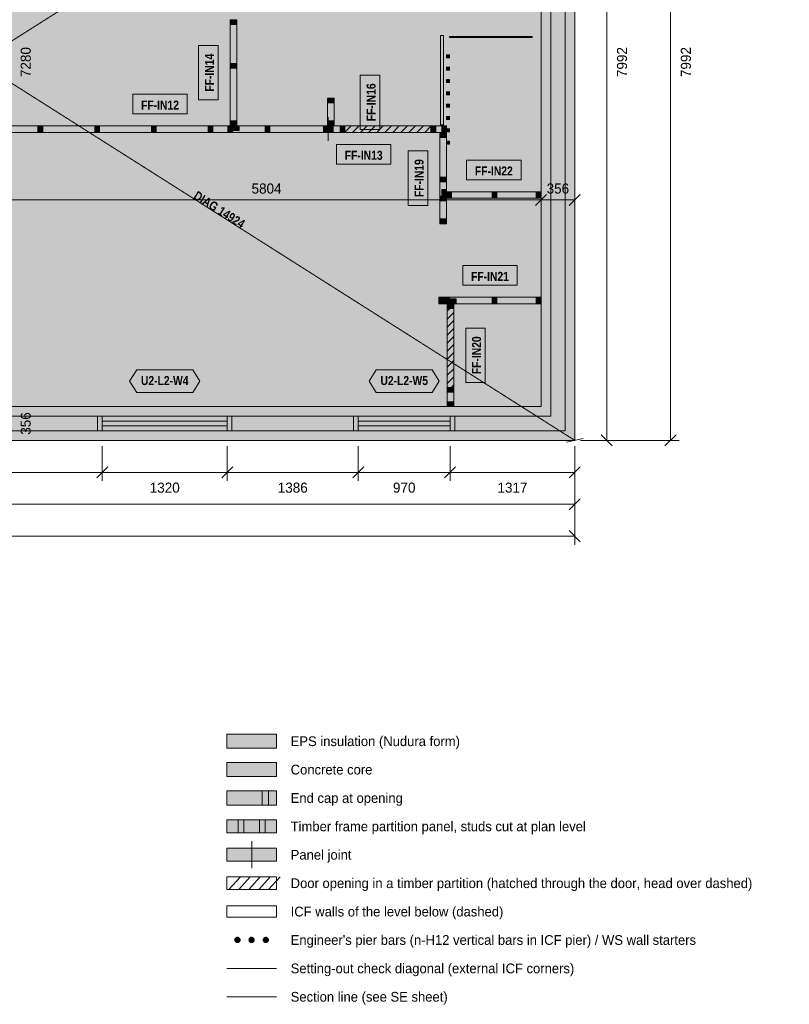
# Model space of a CAD drawing. Header units: millimetres. Extents: x -3973 to 16802, y -6172 to 13352.
# Tile 5 of 6: x 6738 to 14872, y -5958 to 4444. Entities that reach past the tile are written whole.
import ezdxf
from ezdxf.enums import TextEntityAlignment as Align

# ---------------------------------------------------------------- set-up
doc = ezdxf.new("R2010")
doc.units = ezdxf.units.MM
doc.linetypes.add('DASHED', pattern=[1.524, 1.27, -0.254])
for name, color, linetype in [('FILL-C_9E1A1A', 7, 'Continuous'), ('FILL-C_B2B2B5', 7, 'Continuous'), ('FILL-EPS', 7, 'Continuous'), ('FILL-TEAL_DK', 7, 'Continuous'), ('FILL-TIMBER', 7, 'Continuous'), ('FILL-WHITE', 7, 'Continuous'), ('LINE-C_85297A', 7, 'Continuous'), ('LINE-C_85297A-DASH', 7, 'DASHED'), ('LINE-INK', 7, 'Continuous'), ('LINE-INK-DASH', 7, 'DASHED'), ('LINE-RED-DASH', 7, 'DASHED'), ('LINE-STEEL_GREY', 7, 'Continuous'), ('LINE-STEEL_GREY-DASH', 7, 'DASHED'), ('LINE-TEAL_DK', 7, 'Continuous'), ('LINE-TIMBER_DK', 7, 'Continuous'), ('TEXT-C_85297A', 7, 'Continuous'), ('TEXT-INK', 7, 'Continuous'), ('TEXT-TEAL_DK', 7, 'Continuous')]:
    doc.layers.add(name, color=color, linetype=linetype)
doc.styles.add('OpenSansCondensed-Bold', font='OpenSansCondensed-Bold.ttf')

msp = doc.modelspace()

# ---------------------------------------------------------------- hatches: boundary and pattern name
at = {"layer": 'FILL-C_9E1A1A', "true_color": 0x9e1a1a}
h = msp.add_hatch(color=256, dxfattribs=at)
h.dxf.hatch_style = 1
h.paths.add_polyline_path([(9073, -5278), (9072, -5269), (9069, -5261), (9063, -5254), (9056, -5249), (9048, -5245), (9040, -5244), (9031, -5245), (9023, -5249), (9016, -5254), (9010, -5261), (9007, -5269), (9006, -5278), (9007, -5287), (9010, -5295), (9016, -5302), (9023, -5307), (9031, -5311), (9040, -5312), (9048, -5311), (9056, -5307), (9063, -5302), (9069, -5295), (9072, -5287)])
h = msp.add_hatch(color=256, dxfattribs=at)
h.dxf.hatch_style = 1
h.paths.add_polyline_path([(9223, -5278), (9222, -5269), (9219, -5261), (9213, -5254), (9206, -5249), (9198, -5245), (9190, -5244), (9181, -5245), (9173, -5249), (9166, -5254), (9160, -5261), (9157, -5269), (9156, -5278), (9157, -5287), (9160, -5295), (9166, -5302), (9173, -5307), (9181, -5311), (9190, -5312), (9198, -5311), (9206, -5307), (9213, -5302), (9219, -5295), (9222, -5287)])
h = msp.add_hatch(color=256, dxfattribs=at)
h.dxf.hatch_style = 1
h.paths.add_polyline_path([(9373, -5278), (9372, -5269), (9369, -5261), (9363, -5254), (9356, -5249), (9348, -5245), (9340, -5244), (9331, -5245), (9323, -5249), (9316, -5254), (9310, -5261), (9307, -5269), (9306, -5278), (9307, -5287), (9310, -5295), (9316, -5302), (9323, -5307), (9331, -5311), (9340, -5312), (9348, -5311), (9356, -5307), (9363, -5302), (9369, -5295), (9372, -5287)])
at = {"layer": 'FILL-C_B2B2B5', "true_color": 0xb2b2b5}
h = msp.add_hatch(color=256, dxfattribs=at)
h.dxf.hatch_style = 1
h.paths.add_polyline_path([(12502, 7890), (12502, 102), (102, 102), (102, 7890)])
h.paths.add_polyline_path([(12350, 254), (12350, 7738), (6378, 7738), (6378, 254)], flags=0)
h.paths.add_polyline_path([(254, 7738), (254, 254), (6226, 254), (6226, 7738)], flags=0)
h = msp.add_hatch(color=256, dxfattribs=at)
h.dxf.hatch_style = 1
h.paths.add_polyline_path([(8927, -3553), (9452, -3553), (9452, -3403), (8927, -3403)])
at = {"layer": 'FILL-EPS', "true_color": 0xccffff}
h = msp.add_hatch(color=256, dxfattribs=at)
h.dxf.hatch_style = 1
h.paths.add_polyline_path([(0, 7991), (12604, 7991), (12604, 0), (0, 0)])
h.paths.add_polyline_path([(102, 7890), (102, 102), (12502, 102), (12502, 7890)], flags=0)
h = msp.add_hatch(color=256, dxfattribs=at)
h.dxf.hatch_style = 1
h.paths.add_polyline_path([(6378, 254), (6378, 7738), (12350, 7738), (12350, 254)])
h.paths.add_polyline_path([(12248, 7636), (6445, 7636), (6445, 356), (12248, 356)], flags=0)
h = msp.add_hatch(color=256, dxfattribs=at)
h.dxf.hatch_style = 1
h.paths.add_polyline_path([(8927, -3253), (9452, -3253), (9452, -3103), (8927, -3103)])
h = msp.add_hatch(color=256, dxfattribs=at)
h.dxf.hatch_style = 1
h.paths.add_polyline_path([(8927, -3853), (9452, -3853), (9452, -3703), (8927, -3703)])
at = {"layer": 'FILL-TEAL_DK', "true_color": 0x006b5c}
h = msp.add_hatch(color=256, dxfattribs=at)
h.dxf.hatch_style = 1
h.paths.add_polyline_path([(7561, 254), (7611, 254), (7611, 102), (7561, 102)])
h = msp.add_hatch(color=256, dxfattribs=at)
h.dxf.hatch_style = 1
h.paths.add_polyline_path([(8931, 254), (8981, 254), (8981, 102), (8931, 102)])
h = msp.add_hatch(color=256, dxfattribs=at)
h.dxf.hatch_style = 1
h.paths.add_polyline_path([(10267, 254), (10317, 254), (10317, 102), (10267, 102)])
h = msp.add_hatch(color=256, dxfattribs=at)
h.dxf.hatch_style = 1
h.paths.add_polyline_path([(11287, 254), (11337, 254), (11337, 102), (11287, 102)])
h = msp.add_hatch(color=256, dxfattribs=at)
h.dxf.hatch_style = 1
h.paths.add_polyline_path([(9302, -3853), (9369, -3853), (9369, -3703), (9302, -3703)])
at = {"layer": 'FILL-TIMBER', "true_color": 0xeddbb8}
h = msp.add_hatch(color=256, dxfattribs=at)
h.dxf.hatch_style = 1
h.paths.add_polyline_path([(9032, 4443), (9032, 4408), (9032, 4393), (9012, 4393), (8962, 4393), (8962, 4428), (8962, 4443), (8983, 4443)])
h = msp.add_hatch(color=256, dxfattribs=at)
h.dxf.hatch_style = 1
h.paths.add_polyline_path([(9032, 3981), (9032, 3945), (9032, 3931), (9012, 3931), (8962, 3931), (8962, 3966), (8962, 3981), (8983, 3981)])
h = msp.add_hatch(color=256, dxfattribs=at)
h.dxf.hatch_style = 1
h.paths.add_polyline_path([(10060, 3614), (10060, 3579), (10060, 3565), (10040, 3565), (9990, 3565), (9990, 3600), (9990, 3614), (10011, 3614)])
h = msp.add_hatch(color=256, dxfattribs=at)
h.dxf.hatch_style = 1
h.paths.add_polyline_path([(9032, 3375), (9032, 3340), (9032, 3325), (9012, 3325), (8962, 3325), (8962, 3360), (8962, 3375), (8983, 3375)])
h = msp.add_hatch(color=256, dxfattribs=at)
h.dxf.hatch_style = 1
h.paths.add_polyline_path([(10060, 3375), (10060, 3340), (10060, 3325), (10040, 3325), (9990, 3325), (9990, 3360), (9990, 3375), (10011, 3375)])
h = msp.add_hatch(color=256, dxfattribs=at)
h.dxf.hatch_style = 1
h.paths.add_polyline_path([(6981, 3253), (6945, 3253), (6931, 3253), (6931, 3273), (6931, 3323), (6966, 3323), (6981, 3323), (6981, 3303)])
h = msp.add_hatch(color=256, dxfattribs=at)
h.dxf.hatch_style = 1
h.paths.add_polyline_path([(7581, 3253), (7545, 3253), (7531, 3253), (7531, 3273), (7531, 3323), (7566, 3323), (7581, 3323), (7581, 3303)])
h = msp.add_hatch(color=256, dxfattribs=at)
h.dxf.hatch_style = 1
h.paths.add_polyline_path([(8181, 3253), (8145, 3253), (8131, 3253), (8131, 3273), (8131, 3323), (8166, 3323), (8181, 3323), (8181, 3303)])
h = msp.add_hatch(color=256, dxfattribs=at)
h.dxf.hatch_style = 1
h.paths.add_polyline_path([(8781, 3253), (8745, 3253), (8731, 3253), (8731, 3273), (8731, 3323), (8766, 3323), (8781, 3323), (8781, 3303)])
h = msp.add_hatch(color=256, dxfattribs=at)
h.dxf.hatch_style = 1
h.paths.add_polyline_path([(8988, 3253), (8952, 3253), (8938, 3253), (8938, 3273), (8938, 3323), (8973, 3323), (8988, 3323), (8988, 3303)])
h = msp.add_hatch(color=256, dxfattribs=at)
h.dxf.hatch_style = 1
h.paths.add_polyline_path([(9058, 3273), (9008, 3273), (8988, 3273), (8988, 3288), (8988, 3323), (9037, 3323), (9058, 3323), (9058, 3308)])
h = msp.add_hatch(color=256, dxfattribs=at)
h.dxf.hatch_style = 1
h.paths.add_polyline_path([(9381, 3253), (9345, 3253), (9331, 3253), (9331, 3273), (9331, 3323), (9366, 3323), (9381, 3323), (9381, 3303)])
h = msp.add_hatch(color=256, dxfattribs=at)
h.dxf.hatch_style = 1
h.paths.add_polyline_path([(9997, 3253), (9962, 3253), (9948, 3253), (9948, 3273), (9948, 3323), (9983, 3323), (9997, 3323), (9997, 3303)])
h = msp.add_hatch(color=256, dxfattribs=at)
h.dxf.hatch_style = 1
h.paths.add_polyline_path([(10050, 3253), (10014, 3253), (9999, 3253), (9999, 3273), (9999, 3323), (10035, 3323), (10050, 3323), (10050, 3303)])
h = msp.add_hatch(color=256, dxfattribs=at)
h.dxf.hatch_style = 1
h.paths.add_polyline_path([(10176, 3253), (10140, 3253), (10126, 3253), (10126, 3273), (10126, 3323), (10161, 3323), (10176, 3323), (10176, 3303)])
h = msp.add_hatch(color=256, dxfattribs=at)
h.dxf.hatch_style = 1
h.paths.add_polyline_path([(11136, 3253), (11100, 3253), (11085, 3253), (11085, 3273), (11085, 3323), (11121, 3323), (11136, 3323), (11136, 3303)])
h = msp.add_hatch(color=256, dxfattribs=at)
h.dxf.hatch_style = 1
h.paths.add_polyline_path([(11248, 3251), (11248, 3216), (11248, 3201), (11228, 3201), (11178, 3201), (11178, 3236), (11178, 3251), (11198, 3251)])
h = msp.add_hatch(color=256, dxfattribs=at)
h.dxf.hatch_style = 1
h.paths.add_polyline_path([(11248, 3253), (11213, 3253), (11198, 3253), (11198, 3273), (11198, 3323), (11233, 3323), (11248, 3323), (11248, 3303)])
h = msp.add_hatch(color=256, dxfattribs=at)
h.dxf.hatch_style = 1
h.paths.add_polyline_path([(11248, 2781), (11248, 2745), (11248, 2731), (11228, 2731), (11178, 2731), (11178, 2766), (11178, 2781), (11198, 2781)])
h = msp.add_hatch(color=256, dxfattribs=at)
h.dxf.hatch_style = 1
h.paths.add_polyline_path([(11248, 2651), (11248, 2602), (11248, 2581), (11233, 2581), (11198, 2581), (11198, 2631), (11198, 2651), (11213, 2651)])
h = msp.add_hatch(color=256, dxfattribs=at)
h.dxf.hatch_style = 1
h.paths.add_polyline_path([(11300, 2557), (11265, 2557), (11250, 2557), (11250, 2577), (11250, 2627), (11285, 2627), (11300, 2627), (11300, 2606)])
h = msp.add_hatch(color=256, dxfattribs=at)
h.dxf.hatch_style = 1
h.paths.add_polyline_path([(11781, 2557), (11745, 2557), (11731, 2557), (11731, 2577), (11731, 2627), (11766, 2627), (11781, 2627), (11781, 2606)])
h = msp.add_hatch(color=256, dxfattribs=at)
h.dxf.hatch_style = 1
h.paths.add_polyline_path([(12248, 2557), (12213, 2557), (12198, 2557), (12198, 2577), (12198, 2627), (12233, 2627), (12248, 2627), (12248, 2606)])
h = msp.add_hatch(color=256, dxfattribs=at)
h.dxf.hatch_style = 1
h.paths.add_polyline_path([(11248, 2581), (11248, 2546), (11248, 2532), (11228, 2532), (11178, 2532), (11178, 2567), (11178, 2581), (11198, 2581)])
h = msp.add_hatch(color=256, dxfattribs=at)
h.dxf.hatch_style = 1
h.paths.add_polyline_path([(11248, 2339), (11248, 2303), (11248, 2288), (11228, 2288), (11178, 2288), (11178, 2324), (11178, 2339), (11198, 2339)])
h = msp.add_hatch(color=256, dxfattribs=at)
h.dxf.hatch_style = 1
h.paths.add_polyline_path([(11219, 1443), (11184, 1443), (11169, 1443), (11169, 1464), (11169, 1514), (11204, 1514), (11219, 1514), (11219, 1493)])
h = msp.add_hatch(color=256, dxfattribs=at)
h.dxf.hatch_style = 1
h.paths.add_polyline_path([(11280, 1443), (11245, 1443), (11230, 1443), (11230, 1464), (11230, 1514), (11266, 1514), (11280, 1514), (11280, 1493)])
h = msp.add_hatch(color=256, dxfattribs=at)
h.dxf.hatch_style = 1
h.paths.add_polyline_path([(11350, 1443), (11301, 1443), (11280, 1443), (11280, 1458), (11280, 1494), (11330, 1494), (11350, 1494), (11350, 1479)])
h = msp.add_hatch(color=256, dxfattribs=at)
h.dxf.hatch_style = 1
h.paths.add_polyline_path([(11781, 1443), (11745, 1443), (11731, 1443), (11731, 1464), (11731, 1514), (11766, 1514), (11781, 1514), (11781, 1493)])
h = msp.add_hatch(color=256, dxfattribs=at)
h.dxf.hatch_style = 1
h.paths.add_polyline_path([(12248, 1443), (12213, 1443), (12198, 1443), (12198, 1464), (12198, 1514), (12233, 1514), (12248, 1514), (12248, 1493)])
h = msp.add_hatch(color=256, dxfattribs=at)
h.dxf.hatch_style = 1
h.paths.add_polyline_path([(11326, 1441), (11326, 1408), (11326, 1393), (11305, 1393), (11256, 1393), (11256, 1427), (11256, 1441), (11276, 1441)])
h = msp.add_hatch(color=256, dxfattribs=at)
h.dxf.hatch_style = 1
h.paths.add_polyline_path([(11326, 559), (11326, 524), (11326, 510), (11305, 510), (11256, 510), (11256, 545), (11256, 559), (11276, 559)])
h = msp.add_hatch(color=256, dxfattribs=at)
h.dxf.hatch_style = 1
h.paths.add_polyline_path([(11326, 406), (11326, 371), (11326, 356), (11305, 356), (11256, 356), (11256, 391), (11256, 406), (11276, 406)])
h = msp.add_hatch(color=256, dxfattribs=at)
h.dxf.hatch_style = 1
h.paths.add_polyline_path([(9047, -4145), (9107, -4145), (9107, -4010), (9047, -4010)])
h = msp.add_hatch(color=256, dxfattribs=at)
h.dxf.hatch_style = 1
h.paths.add_polyline_path([(9272, -4145), (9332, -4145), (9332, -4010), (9272, -4010)])
at = {"layer": 'FILL-WHITE', "true_color": 0xfaf5e8}
h = msp.add_hatch(color=256, dxfattribs=at)
h.dxf.hatch_style = 1
h.paths.add_polyline_path([(9032, 3325), (9012, 3325), (8962, 3325), (8962, 3360), (8962, 3375), (8962, 3931), (8962, 3966), (8962, 3981), (8962, 4393), (8962, 4428), (8962, 4443), (8983, 4443), (9032, 4443), (9032, 4408), (9032, 4393), (9032, 3981), (9032, 3945), (9032, 3931), (9032, 3375), (9032, 3340)])
at = {"layer": 'FILL-WHITE', "true_color": 0xffffff}
h = msp.add_hatch(color=256, dxfattribs=at)
h.dxf.hatch_style = 1
h.paths.add_polyline_path([(11186, 4278), (11218, 4278), (11218, 3332), (11186, 3332)])
h = msp.add_hatch(color=256, dxfattribs=at)
h.dxf.hatch_style = 1
h.paths.add_polyline_path([(11280, 4266), (12153, 4266), (12153, 4257), (11280, 4257)])
h = msp.add_hatch(color=256, dxfattribs=at)
h.dxf.hatch_style = 1
h.paths.add_polyline_path([(8836, 3596), (8836, 4172), (8629, 4172), (8629, 3596)])
h = msp.add_hatch(color=256, dxfattribs=at)
h.dxf.hatch_style = 1
h.paths.add_polyline_path([(11248, 4072), (11280, 4072), (11280, 4040), (11248, 4040)])
h = msp.add_hatch(color=256, dxfattribs=at)
h.dxf.hatch_style = 1
h.paths.add_polyline_path([(10544, 3284), (10544, 3859), (10337, 3859), (10337, 3284)])
h = msp.add_hatch(color=256, dxfattribs=at)
h.dxf.hatch_style = 1
h.paths.add_polyline_path([(11248, 3942), (11280, 3942), (11280, 3910), (11248, 3910)])
h = msp.add_hatch(color=256, dxfattribs=at)
h.dxf.hatch_style = 1
h.paths.add_polyline_path([(11248, 3812), (11280, 3812), (11280, 3780), (11248, 3780)])
h = msp.add_hatch(color=256, dxfattribs=at)
h.dxf.hatch_style = 1
h.paths.add_polyline_path([(7934, 3449), (8509, 3449), (8509, 3657), (7934, 3657)])
h = msp.add_hatch(color=256, dxfattribs=at)
h.dxf.hatch_style = 1
h.paths.add_polyline_path([(11248, 3682), (11280, 3682), (11280, 3650), (11248, 3650)])
at = {"layer": 'FILL-WHITE', "true_color": 0xfaf5e8}
h = msp.add_hatch(color=256, dxfattribs=at)
h.dxf.hatch_style = 1
h.paths.add_polyline_path([(10060, 3340), (10060, 3325), (10040, 3325), (9990, 3325), (9990, 3360), (9990, 3375), (9990, 3565), (9990, 3600), (9990, 3614), (10011, 3614), (10060, 3614), (10060, 3579), (10060, 3565), (10060, 3375)])
at = {"layer": 'FILL-WHITE', "true_color": 0xffffff}
h = msp.add_hatch(color=256, dxfattribs=at)
h.dxf.hatch_style = 1
h.paths.add_polyline_path([(11248, 3552), (11280, 3552), (11280, 3520), (11248, 3520)])
h = msp.add_hatch(color=256, dxfattribs=at)
h.dxf.hatch_style = 1
h.paths.add_polyline_path([(11248, 3422), (11280, 3422), (11280, 3390), (11248, 3390)])
at = {"layer": 'FILL-WHITE', "true_color": 0xfaf5e8}
h = msp.add_hatch(color=256, dxfattribs=at)
h.dxf.hatch_style = 1
h.paths.add_polyline_path([(6445, 3253), (6445, 3273), (6445, 3323), (6445, 3323), (6480, 3323), (6495, 3323), (6931, 3323), (6966, 3323), (6981, 3323), (7531, 3323), (7566, 3323), (7581, 3323), (8131, 3323), (8166, 3323), (8181, 3323), (8731, 3323), (8766, 3323), (8781, 3323), (8938, 3323), (8973, 3323), (8988, 3323), (9037, 3323), (9058, 3323), (9331, 3323), (9366, 3323), (9381, 3323), (9948, 3323), (9983, 3323), (9997, 3323), (9997, 3323), (9997, 3303), (9997, 3253), (9997, 3253), (9962, 3253), (9948, 3253), (9381, 3253), (9345, 3253), (9331, 3253), (8988, 3253), (8952, 3253), (8938, 3253), (8781, 3253), (8745, 3253), (8731, 3253), (8181, 3253), (8145, 3253), (8131, 3253), (7581, 3253), (7545, 3253), (7531, 3253), (6981, 3253), (6945, 3253), (6931, 3253), (6495, 3253), (6460, 3253), (6445, 3253)])
h = msp.add_hatch(color=256, dxfattribs=at)
h.dxf.hatch_style = 1
h.paths.add_polyline_path([(9999, 3253), (9999, 3273), (9999, 3323), (10035, 3323), (10050, 3323), (10126, 3323), (10161, 3323), (10176, 3323), (10176, 3303), (10176, 3253), (10140, 3253), (10126, 3253), (10050, 3253), (10014, 3253)])
at = {"layer": 'FILL-WHITE', "true_color": 0xffffff}
h = msp.add_hatch(color=256, dxfattribs=at)
h.dxf.hatch_style = 1
h.paths.add_polyline_path([(10176, 3253), (10176, 3323), (11085, 3323), (11085, 3253)])
at = {"layer": 'FILL-WHITE', "true_color": 0xfaf5e8}
h = msp.add_hatch(color=256, dxfattribs=at)
h.dxf.hatch_style = 1
h.paths.add_polyline_path([(11085, 3253), (11085, 3253), (11085, 3253), (11085, 3273), (11085, 3323), (11085, 3323), (11085, 3323), (11121, 3323), (11136, 3323), (11198, 3323), (11233, 3323), (11248, 3323), (11248, 3323), (11248, 3323), (11248, 3303), (11248, 3253), (11248, 3253), (11248, 3253), (11213, 3253), (11198, 3253), (11136, 3253), (11100, 3253)])
h = msp.add_hatch(color=256, dxfattribs=at)
h.dxf.hatch_style = 1
h.paths.add_polyline_path([(11248, 2288), (11228, 2288), (11178, 2288), (11178, 2324), (11178, 2339), (11178, 2532), (11178, 2567), (11178, 2581), (11178, 2731), (11178, 2766), (11178, 2781), (11178, 3201), (11178, 3236), (11178, 3251), (11198, 3251), (11248, 3251), (11248, 3216), (11248, 3201), (11248, 2781), (11248, 2745), (11248, 2731), (11248, 2651), (11248, 2602), (11248, 2581), (11248, 2546), (11248, 2532), (11248, 2339), (11248, 2303)])
at = {"layer": 'FILL-WHITE', "true_color": 0xffffff}
h = msp.add_hatch(color=256, dxfattribs=at)
h.dxf.hatch_style = 1
h.paths.add_polyline_path([(11248, 3292), (11280, 3292), (11280, 3260), (11248, 3260)])
h = msp.add_hatch(color=256, dxfattribs=at)
h.dxf.hatch_style = 1
h.paths.add_polyline_path([(10086, 2919), (10662, 2919), (10662, 3127), (10086, 3127)])
h = msp.add_hatch(color=256, dxfattribs=at)
h.dxf.hatch_style = 1
h.paths.add_polyline_path([(11248, 3162), (11280, 3162), (11280, 3130), (11248, 3130)])
h = msp.add_hatch(color=256, dxfattribs=at)
h.dxf.hatch_style = 1
h.paths.add_polyline_path([(11052, 2482), (11052, 3057), (10844, 3057), (10844, 2482)])
h = msp.add_hatch(color=256, dxfattribs=at)
h.dxf.hatch_style = 1
h.paths.add_polyline_path([(11461, 2753), (12037, 2753), (12037, 2960), (11461, 2960)])
h = msp.add_hatch(color=256, dxfattribs=at)
h.dxf.hatch_style = 1
h.paths.add_polyline_path([(8401, 2558), (9148, 2084), (9292, 2310), (8544, 2784)])
at = {"layer": 'FILL-WHITE', "true_color": 0xfaf5e8}
h = msp.add_hatch(color=256, dxfattribs=at)
h.dxf.hatch_style = 1
h.paths.add_polyline_path([(11250, 2557), (11250, 2557), (11250, 2577), (11250, 2627), (11250, 2627), (11285, 2627), (11300, 2627), (11731, 2627), (11766, 2627), (11781, 2627), (12198, 2627), (12233, 2627), (12248, 2627), (12248, 2627), (12248, 2606), (12248, 2557), (12248, 2557), (12213, 2557), (12198, 2557), (11781, 2557), (11745, 2557), (11731, 2557), (11300, 2557), (11265, 2557)])
at = {"layer": 'FILL-WHITE', "true_color": 0xffffff}
h = msp.add_hatch(color=256, dxfattribs=at)
h.dxf.hatch_style = 1
h.paths.add_polyline_path([(11421, 1640), (11996, 1640), (11996, 1847), (11421, 1847)])
at = {"layer": 'FILL-WHITE', "true_color": 0xfaf5e8}
h = msp.add_hatch(color=256, dxfattribs=at)
h.dxf.hatch_style = 1
h.paths.add_polyline_path([(11280, 1443), (11245, 1443), (11230, 1443), (11219, 1443), (11184, 1443), (11169, 1443), (11169, 1464), (11169, 1514), (11204, 1514), (11219, 1514), (11230, 1514), (11266, 1514), (11280, 1514), (11731, 1514), (11766, 1514), (11781, 1514), (12198, 1514), (12233, 1514), (12248, 1514), (12248, 1493), (12248, 1443), (12213, 1443), (12198, 1443), (11781, 1443), (11745, 1443), (11731, 1443), (11350, 1443), (11301, 1443)])
h = msp.add_hatch(color=256, dxfattribs=at)
h.dxf.hatch_style = 1
h.paths.add_polyline_path([(11276, 1441), (11326, 1441), (11326, 1408), (11326, 1393), (11305, 1393), (11256, 1393), (11256, 1427), (11256, 1441)])
at = {"layer": 'FILL-WHITE', "true_color": 0xffffff}
h = msp.add_hatch(color=256, dxfattribs=at)
h.dxf.hatch_style = 1
h.paths.add_polyline_path([(11256, 559), (11256, 1393), (11326, 1393), (11326, 559)])
h = msp.add_hatch(color=256, dxfattribs=at)
h.dxf.hatch_style = 1
h.paths.add_polyline_path([(11659, 611), (11659, 1186), (11452, 1186), (11452, 611)])
h = msp.add_hatch(color=256, dxfattribs=at)
h.dxf.hatch_style = 1
h.paths.add_polyline_path([(7900, 626), (7975, 746), (8567, 746), (8642, 626), (8567, 506), (7975, 506)])
h = msp.add_hatch(color=256, dxfattribs=at)
h.dxf.hatch_style = 1
h.paths.add_polyline_path([(10431, 626), (10506, 746), (11098, 746), (11173, 626), (11098, 506), (10506, 506)])
at = {"layer": 'FILL-WHITE', "true_color": 0xfaf5e8}
h = msp.add_hatch(color=256, dxfattribs=at)
h.dxf.hatch_style = 1
h.paths.add_polyline_path([(11326, 356), (11326, 356), (11305, 356), (11256, 356), (11256, 356), (11256, 391), (11256, 406), (11256, 510), (11256, 545), (11256, 559), (11256, 559), (11276, 559), (11326, 559), (11326, 559), (11326, 524), (11326, 510), (11326, 406), (11326, 371)])
h = msp.add_hatch(color=256, dxfattribs=at)
h.dxf.hatch_style = 1
h.paths.add_polyline_path([(8927, -4145), (9452, -4145), (9452, -4010), (8927, -4010)])
h = msp.add_hatch(color=256, dxfattribs=at)
h.dxf.hatch_style = 1
h.paths.add_polyline_path([(8927, -4445), (9452, -4445), (9452, -4310), (8927, -4310)])

# ---------------------------------------------------------------- linework, layer by layer
at = {"layer": 'LINE-C_85297A', "lineweight": 5}
msp.add_line((12516, -20), (12692, 20), dxfattribs=at)
at = {"layer": 'LINE-C_85297A-DASH', "lineweight": 5}
for p, q in [((0, 0), (12604, 7991)), ((0, 7991), (12604, 0)), ((8927, -5578), (9452, -5578))]:
    msp.add_line(p, q, dxfattribs=at)
at = {"layer": 'LINE-INK', "lineweight": 5}
for p, q in [((12942, 7991), (12942, 0)), ((13616, 0), (13616, 7991)), ((9999, 3163), (9999, 3413)), ((12248, 2540), (12248, 2630)), ((12604, 2540), (12604, 2630)), ((0, 2540), (12604, 2540)), ((12190, 2481), (12307, 2598)), ((12546, 2481), (12662, 2598)), ((7611, 356), (8931, 356)), ((10317, 356), (11287, 356)), ((7611, 203), (8931, 203)), ((7611, 153), (8931, 153)), ((10317, 203), (11287, 203)), ((10317, 153), (11287, 153)), ((7611, 0), (8931, 0)), ((10317, 0), (11287, 0)), ((12664, 0), (13032, 0)), ((12664, 0), (13707, 0)), ((12883, 58), (13000, -58)), ((13558, -58), (13675, 58)), ((7611, -60), (7611, -428)), ((8931, -60), (8931, -428)), ((10317, -60), (10317, -428)), ((11287, -60), (11287, -428)), ((12604, -60), (12604, -428)), ((12604, -60), (12604, -765)), ((12604, -60), (12604, -1103)), ((7669, -279), (7553, -396)), ((8989, -279), (8873, -396)), ((10375, -279), (10259, -396)), ((11345, -279), (11229, -396)), ((12662, -279), (12546, -396)), ((12604, -338), (0, -338)), ((12662, -617), (12546, -733)), ((12604, -675), (0, -675)), ((0, -1012), (12604, -1012)), ((12546, -954), (12662, -1071)), ((9190, -4520), (9190, -4236))]:
    msp.add_line(p, q, dxfattribs=at)
for points in [[(0, 0), (0, 7991), (12604, 7991), (12604, 0)], [(12248, 356), (12248, 7636), (6445, 7636), (6445, 356)], [(9032, 3325), (9012, 3325), (8962, 3325), (8962, 3360), (8962, 3375), (8962, 3931), (8962, 3966), (8962, 3981), (8962, 4393), (8962, 4428), (8962, 4443), (8983, 4443), (9032, 4443), (9032, 4408), (9032, 4393), (9032, 3981), (9032, 3945), (9032, 3931), (9032, 3375), (9032, 3340)], [(11186, 4278), (11218, 4278), (11218, 3332), (11186, 3332)], [(11280, 4266), (12153, 4266), (12153, 4257), (11280, 4257)], [(8836, 3596), (8836, 4172), (8629, 4172), (8629, 3596)], [(11248, 4072), (11280, 4072), (11280, 4040), (11248, 4040)], [(10544, 3284), (10544, 3859), (10337, 3859), (10337, 3284)], [(11248, 3942), (11280, 3942), (11280, 3910), (11248, 3910)], [(11248, 3812), (11280, 3812), (11280, 3780), (11248, 3780)], [(7934, 3449), (8509, 3449), (8509, 3657), (7934, 3657)], [(11248, 3682), (11280, 3682), (11280, 3650), (11248, 3650)], [(10060, 3340), (10060, 3325), (10040, 3325), (9990, 3325), (9990, 3360), (9990, 3375), (9990, 3565), (9990, 3600), (9990, 3614), (10011, 3614), (10060, 3614), (10060, 3579), (10060, 3565), (10060, 3375)], [(11248, 3552), (11280, 3552), (11280, 3520), (11248, 3520)], [(11248, 3422), (11280, 3422), (11280, 3390), (11248, 3390)], [(9999, 3253), (9999, 3273), (9999, 3323), (10035, 3323), (10050, 3323), (10126, 3323), (10161, 3323), (10176, 3323), (10176, 3303), (10176, 3253), (10140, 3253), (10126, 3253), (10050, 3253), (10014, 3253)], [(11085, 3253), (11085, 3253), (11085, 3253), (11085, 3273), (11085, 3323), (11085, 3323), (11085, 3323), (11121, 3323), (11136, 3323), (11198, 3323), (11233, 3323), (11248, 3323), (11248, 3323), (11248, 3323), (11248, 3303), (11248, 3253), (11248, 3253), (11248, 3253), (11213, 3253), (11198, 3253), (11136, 3253), (11100, 3253)], [(11248, 2288), (11228, 2288), (11178, 2288), (11178, 2324), (11178, 2339), (11178, 2532), (11178, 2567), (11178, 2581), (11178, 2731), (11178, 2766), (11178, 2781), (11178, 3201), (11178, 3236), (11178, 3251), (11198, 3251), (11248, 3251), (11248, 3216), (11248, 3201), (11248, 2781), (11248, 2745), (11248, 2731), (11248, 2651), (11248, 2602), (11248, 2581), (11248, 2546), (11248, 2532), (11248, 2339), (11248, 2303)], [(11248, 3292), (11280, 3292), (11280, 3260), (11248, 3260)], [(10086, 2919), (10662, 2919), (10662, 3127), (10086, 3127)], [(11248, 3162), (11280, 3162), (11280, 3130), (11248, 3130)], [(11052, 2482), (11052, 3057), (10844, 3057), (10844, 2482)], [(11461, 2753), (12037, 2753), (12037, 2960), (11461, 2960)], [(11250, 2557), (11250, 2557), (11250, 2577), (11250, 2627), (11250, 2627), (11285, 2627), (11300, 2627), (11731, 2627), (11766, 2627), (11781, 2627), (12198, 2627), (12233, 2627), (12248, 2627), (12248, 2627), (12248, 2606), (12248, 2557), (12248, 2557), (12213, 2557), (12198, 2557), (11781, 2557), (11745, 2557), (11731, 2557), (11300, 2557), (11265, 2557)], [(11421, 1640), (11996, 1640), (11996, 1847), (11421, 1847)], [(11280, 1443), (11245, 1443), (11230, 1443), (11219, 1443), (11184, 1443), (11169, 1443), (11169, 1464), (11169, 1514), (11204, 1514), (11219, 1514), (11230, 1514), (11266, 1514), (11280, 1514), (11731, 1514), (11766, 1514), (11781, 1514), (12198, 1514), (12233, 1514), (12248, 1514), (12248, 1493), (12248, 1443), (12213, 1443), (12198, 1443), (11781, 1443), (11745, 1443), (11731, 1443), (11350, 1443), (11301, 1443)], [(11276, 1441), (11326, 1441), (11326, 1408), (11326, 1393), (11305, 1393), (11256, 1393), (11256, 1427), (11256, 1441)], [(11659, 611), (11659, 1186), (11452, 1186), (11452, 611)], [(11326, 356), (11326, 356), (11305, 356), (11256, 356), (11256, 356), (11256, 391), (11256, 406), (11256, 510), (11256, 545), (11256, 559), (11256, 559), (11276, 559), (11326, 559), (11326, 559), (11326, 524), (11326, 510), (11326, 406), (11326, 371)], [(8927, -3253), (9452, -3253), (9452, -3103), (8927, -3103)], [(8927, -3853), (9452, -3853), (9452, -3703), (8927, -3703)], [(8927, -4145), (9452, -4145), (9452, -4010), (8927, -4010)], [(8927, -4445), (9452, -4445), (9452, -4310), (8927, -4310)]]:
    msp.add_lwpolyline(points, close=True, dxfattribs=at)
msp.add_lwpolyline([(6495, 3323), (6931, 3323), (6966, 3323), (6981, 3323), (7531, 3323), (7566, 3323), (7581, 3323), (8131, 3323), (8166, 3323), (8181, 3323), (8731, 3323), (8766, 3323), (8781, 3323), (8938, 3323), (8973, 3323), (8988, 3323), (9037, 3323), (9058, 3323), (9331, 3323), (9366, 3323), (9381, 3323), (9948, 3323), (9983, 3323), (9997, 3323), (9997, 3323), (9997, 3303), (9997, 3253), (9997, 3253), (9962, 3253), (9948, 3253), (9381, 3253), (9345, 3253), (9331, 3253), (8988, 3253), (8952, 3253), (8938, 3253), (8781, 3253), (8745, 3253), (8731, 3253), (8181, 3253), (8145, 3253), (8131, 3253), (7581, 3253), (7545, 3253), (7531, 3253), (6981, 3253), (6945, 3253), (6931, 3253), (6495, 3253)], dxfattribs=at)
at = {"layer": 'LINE-INK-DASH', "lineweight": 5}
for points in [[(10176, 3253), (10176, 3323), (11085, 3323), (11085, 3253)], [(11256, 559), (11256, 1393), (11326, 1393), (11326, 559)], [(8927, -4745), (9452, -4745), (9452, -4610), (8927, -4610)]]:
    msp.add_lwpolyline(points, close=True, dxfattribs=at)
at = {"layer": 'LINE-RED-DASH', "lineweight": 5}
msp.add_line((8927, -5878), (9452, -5878), dxfattribs=at)
at = {"layer": 'LINE-STEEL_GREY', "lineweight": 5}
for points in [[(12502, 7890), (12502, 102), (102, 102), (102, 7890)], [(12350, 254), (12350, 7738), (6378, 7738), (6378, 254)], [(8927, -3553), (9452, -3553), (9452, -3403), (8927, -3403)]]:
    msp.add_lwpolyline(points, close=True, dxfattribs=at)
at = {"layer": 'LINE-STEEL_GREY-DASH', "lineweight": 5}
for points in [[(0, 0), (0, 7991), (12604, 7991), (12604, 0), (786, 0), (786, 0)], [(12248, 356), (12248, 7636), (6445, 7636), (6445, 356)], [(8927, -5038), (9452, -5038), (9452, -4918), (8927, -4918)]]:
    msp.add_lwpolyline(points, close=True, dxfattribs=at)
at = {"layer": 'LINE-TEAL_DK', "lineweight": 5}
for points in [[(7900, 626), (7975, 746), (8567, 746), (8642, 626), (8567, 506), (7975, 506)], [(10431, 626), (10506, 746), (11098, 746), (11173, 626), (11098, 506), (10506, 506)], [(7561, 254), (7611, 254), (7611, 102), (7561, 102)], [(8931, 254), (8981, 254), (8981, 102), (8931, 102)], [(10267, 254), (10317, 254), (10317, 102), (10267, 102)], [(11287, 254), (11337, 254), (11337, 102), (11287, 102)], [(9302, -3853), (9369, -3853), (9369, -3703), (9302, -3703)]]:
    msp.add_lwpolyline(points, close=True, dxfattribs=at)
at = {"layer": 'LINE-TIMBER_DK', "lineweight": 5}
for p, q in [((10176, 3257), (10241, 3323)), ((10256, 3253), (10326, 3323)), ((10341, 3253), (10411, 3323)), ((10426, 3253), (10496, 3323)), ((10511, 3253), (10581, 3323)), ((10596, 3253), (10666, 3323)), ((10680, 3253), (10750, 3323)), ((10765, 3253), (10835, 3323)), ((10850, 3253), (10920, 3323)), ((10935, 3253), (11005, 3323)), ((11020, 3253), (11085, 3319)), ((11256, 1366), (11283, 1393)), ((11256, 1281), (11326, 1351)), ((11256, 1196), (11326, 1266)), ((11256, 1111), (11326, 1181)), ((11256, 1026), (11326, 1096)), ((11256, 942), (11326, 1011)), ((11256, 857), (11326, 927)), ((11256, 772), (11326, 842)), ((11256, 687), (11326, 757)), ((11256, 602), (11326, 672)), ((11298, 559), (11326, 587)), ((8950, -4745), (9070, -4610)), ((9055, -4745), (9175, -4610)), ((9160, -4745), (9280, -4610)), ((9265, -4745), (9384, -4610)), ((9369, -4745), (9490, -4610))]:
    msp.add_line(p, q, dxfattribs=at)
for points in [[(9032, 4443), (9032, 4408), (9032, 4393), (9012, 4393), (8962, 4393), (8962, 4428), (8962, 4443), (8983, 4443)], [(9032, 3981), (9032, 3945), (9032, 3931), (9012, 3931), (8962, 3931), (8962, 3966), (8962, 3981), (8983, 3981)], [(10060, 3614), (10060, 3579), (10060, 3565), (10040, 3565), (9990, 3565), (9990, 3600), (9990, 3614), (10011, 3614)], [(9032, 3375), (9032, 3340), (9032, 3325), (9012, 3325), (8962, 3325), (8962, 3360), (8962, 3375), (8983, 3375)], [(10060, 3375), (10060, 3340), (10060, 3325), (10040, 3325), (9990, 3325), (9990, 3360), (9990, 3375), (10011, 3375)], [(6981, 3253), (6945, 3253), (6931, 3253), (6931, 3273), (6931, 3323), (6966, 3323), (6981, 3323), (6981, 3303)], [(7581, 3253), (7545, 3253), (7531, 3253), (7531, 3273), (7531, 3323), (7566, 3323), (7581, 3323), (7581, 3303)], [(8181, 3253), (8145, 3253), (8131, 3253), (8131, 3273), (8131, 3323), (8166, 3323), (8181, 3323), (8181, 3303)], [(8781, 3253), (8745, 3253), (8731, 3253), (8731, 3273), (8731, 3323), (8766, 3323), (8781, 3323), (8781, 3303)], [(8988, 3253), (8952, 3253), (8938, 3253), (8938, 3273), (8938, 3323), (8973, 3323), (8988, 3323), (8988, 3303)], [(9058, 3273), (9008, 3273), (8988, 3273), (8988, 3288), (8988, 3323), (9037, 3323), (9058, 3323), (9058, 3308)], [(9381, 3253), (9345, 3253), (9331, 3253), (9331, 3273), (9331, 3323), (9366, 3323), (9381, 3323), (9381, 3303)], [(9997, 3253), (9962, 3253), (9948, 3253), (9948, 3273), (9948, 3323), (9983, 3323), (9997, 3323), (9997, 3303)], [(10050, 3253), (10014, 3253), (9999, 3253), (9999, 3273), (9999, 3323), (10035, 3323), (10050, 3323), (10050, 3303)], [(10176, 3253), (10140, 3253), (10126, 3253), (10126, 3273), (10126, 3323), (10161, 3323), (10176, 3323), (10176, 3303)], [(11136, 3253), (11100, 3253), (11085, 3253), (11085, 3273), (11085, 3323), (11121, 3323), (11136, 3323), (11136, 3303)], [(11248, 3251), (11248, 3216), (11248, 3201), (11228, 3201), (11178, 3201), (11178, 3236), (11178, 3251), (11198, 3251)], [(11248, 3253), (11213, 3253), (11198, 3253), (11198, 3273), (11198, 3323), (11233, 3323), (11248, 3323), (11248, 3303)], [(11248, 2781), (11248, 2745), (11248, 2731), (11228, 2731), (11178, 2731), (11178, 2766), (11178, 2781), (11198, 2781)], [(11248, 2651), (11248, 2602), (11248, 2581), (11233, 2581), (11198, 2581), (11198, 2631), (11198, 2651), (11213, 2651)], [(11300, 2557), (11265, 2557), (11250, 2557), (11250, 2577), (11250, 2627), (11285, 2627), (11300, 2627), (11300, 2606)], [(11781, 2557), (11745, 2557), (11731, 2557), (11731, 2577), (11731, 2627), (11766, 2627), (11781, 2627), (11781, 2606)], [(12248, 2557), (12213, 2557), (12198, 2557), (12198, 2577), (12198, 2627), (12233, 2627), (12248, 2627), (12248, 2606)], [(11248, 2581), (11248, 2546), (11248, 2532), (11228, 2532), (11178, 2532), (11178, 2567), (11178, 2581), (11198, 2581)], [(11248, 2339), (11248, 2303), (11248, 2288), (11228, 2288), (11178, 2288), (11178, 2324), (11178, 2339), (11198, 2339)], [(11219, 1443), (11184, 1443), (11169, 1443), (11169, 1464), (11169, 1514), (11204, 1514), (11219, 1514), (11219, 1493)], [(11280, 1443), (11245, 1443), (11230, 1443), (11230, 1464), (11230, 1514), (11266, 1514), (11280, 1514), (11280, 1493)], [(11350, 1443), (11301, 1443), (11280, 1443), (11280, 1458), (11280, 1494), (11330, 1494), (11350, 1494), (11350, 1479)], [(11781, 1443), (11745, 1443), (11731, 1443), (11731, 1464), (11731, 1514), (11766, 1514), (11781, 1514), (11781, 1493)], [(12248, 1443), (12213, 1443), (12198, 1443), (12198, 1464), (12198, 1514), (12233, 1514), (12248, 1514), (12248, 1493)], [(11326, 1441), (11326, 1408), (11326, 1393), (11305, 1393), (11256, 1393), (11256, 1427), (11256, 1441), (11276, 1441)], [(11326, 559), (11326, 524), (11326, 510), (11305, 510), (11256, 510), (11256, 545), (11256, 559), (11276, 559)], [(11326, 406), (11326, 371), (11326, 356), (11305, 356), (11256, 356), (11256, 391), (11256, 406), (11276, 406)], [(9047, -4145), (9107, -4145), (9107, -4010), (9047, -4010)], [(9272, -4145), (9332, -4145), (9332, -4010), (9272, -4010)]]:
    msp.add_lwpolyline(points, close=True, dxfattribs=at)

# ---------------------------------------------------------------- texts
at = {"layer": 'TEXT-C_85297A', "style": 'OpenSansCondensed-Bold'}
msp.add_text('DIAG 14924', height=95.2, rotation=-32.3765, dxfattribs=at).set_placement((8823, 2397), align=Align.CENTER)
at = {"layer": 'TEXT-INK'}
for s, p in [('7280', (6855, 3996)), ('7992', (13157, 3996)), ('7992', (13832, 3996)), ('356', (6855, 178))]:
    msp.add_text(s, height=106.7, rotation=90, dxfattribs=at).set_placement(p, align=Align.CENTER)
at = {"layer": 'TEXT-INK', "style": 'OpenSansCondensed-Bold'}
for s, p in [('FF-IN14', (8791, 3884)), ('FF-IN16', (10499, 3571)), ('FF-IN19', (11007, 2770)), ('FF-IN20', (11614, 899))]:
    msp.add_text(s, height=95.2, rotation=90, dxfattribs=at).set_placement(p, align=Align.CENTER)
for s, p in [('FF-IN12', (8221, 3494)), ('FF-IN13', (10374, 2964)), ('FF-IN22', (11749, 2798)), ('FF-IN21', (11708, 1685))]:
    msp.add_text(s, height=95.2, dxfattribs=at).set_placement(p, align=Align.CENTER)
at = {"layer": 'TEXT-INK'}
for s, p in [('5804', (9347, 2607)), ('356', (12426, 2607)), ('1320', (8271, -553)), ('1386', (9624, -553)), ('970', (10802, -553)), ('1317', (11946, -553))]:
    msp.add_text(s, height=106.7, dxfattribs=at).set_placement(p, align=Align.CENTER)
for s, p in [('EPS insulation (Nudura form)', (9602, -3230)), ('Concrete core', (9602, -3530)), ('End cap at opening', (9602, -3830)), ('Timber frame partition panel, studs cut at plan level', (9602, -4130)), ('Panel joint', (9602, -4430)), ('Door opening in a timber partition (hatched through the door, head over dashed)', (9602, -4730)), ('ICF walls of the level below (dashed)', (9602, -5030)), ("Engineer's pier bars (n-H12 vertical bars in ICF pier) / WS wall starters", (9602, -5330)), ('Setting-out check diagonal (external ICF corners)', (9602, -5630)), ('Section line (see SE sheet)', (9602, -5930))]:
    msp.add_text(s, height=102.87, dxfattribs=at).set_placement(p)
at = {"layer": 'TEXT-TEAL_DK', "style": 'OpenSansCondensed-Bold'}
for s, p in [('U2-L2-W4', (8271, 584)), ('U2-L2-W5', (10802, 584))]:
    msp.add_text(s, height=95.2, dxfattribs=at).set_placement(p, align=Align.CENTER)

doc.saveas('drawing.dxf')
